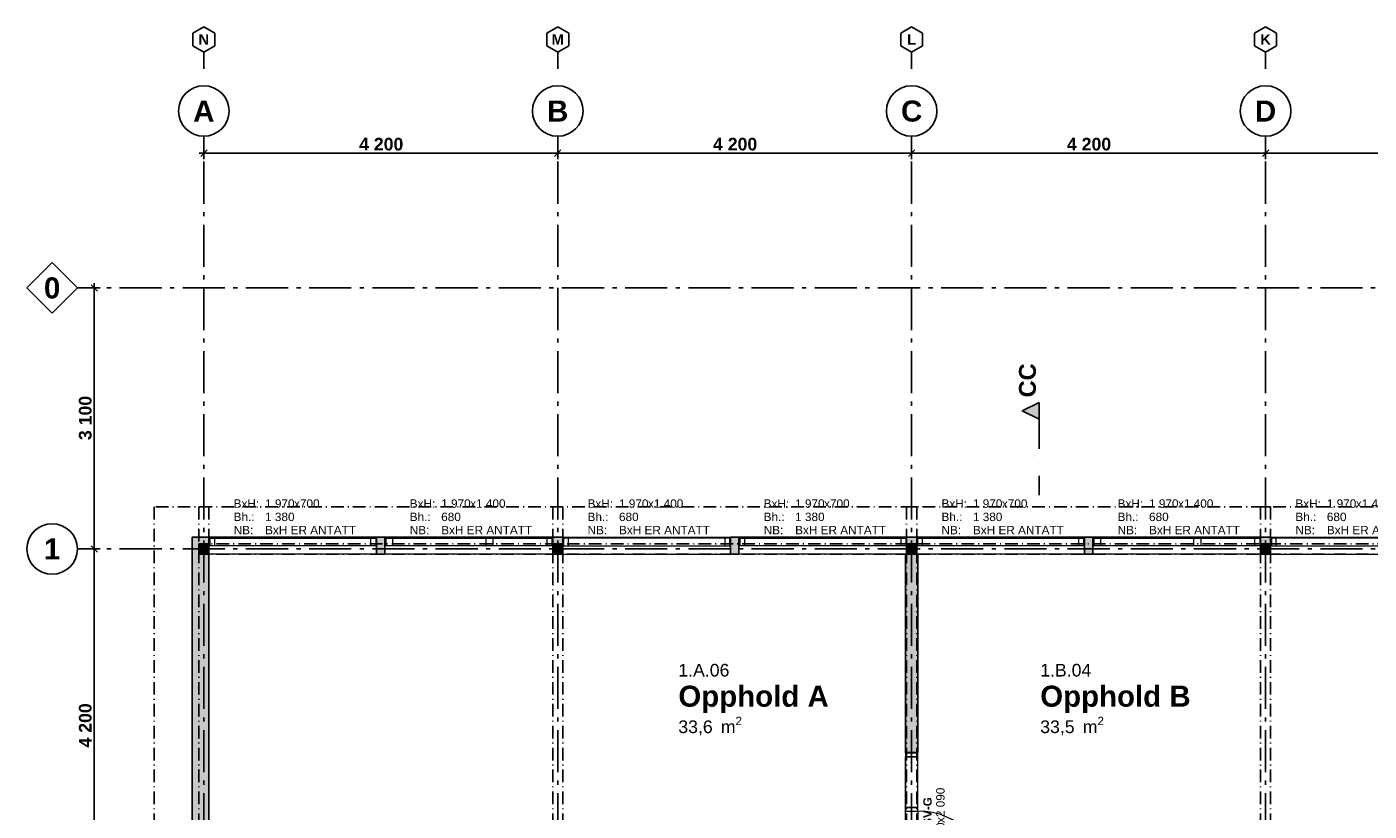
# Model space of a CAD drawing. Header units: millimetres. Extents: x 269 to 62306, y -15633 to 20300.
# Tile 30 of 90: x 300 to 16229, y 10986 to 20300. Entities that reach past the tile are written whole.
import ezdxf
from ezdxf.enums import TextEntityAlignment as Align

# ---------------------------------------------------------------- set-up
doc = ezdxf.new("R2010")
doc.units = ezdxf.units.MM
doc.header["$LTSCALE"] = 0.5
doc.header["$MEASUREMENT"] = 0
for name, pattern in [('Akselinje', [1500, 1000, -200, 100, -200]), ('Over snittplan', [520, 300, -100, 20, -100]), ('PLINE', [0]), ('Prikk & stiplet', [1340.555525, 705.555534, -352.777767, 0, -282.222223])]:
    doc.linetypes.add(name, pattern=pattern)
for name, color, linetype in [('222- Søyler', 7, 'Continuous'), ('222- Søyler  (Skravur)', 7, 'Continuous'), ('223- Bjelker', 7, 'Continuous'), ('232- Ikke-bærende yttervegger', 7, 'Continuous'), ('232- Ikke-bærende yttervegger (Skravur)', 7, 'Continuous'), ('242- Ikke-bærende innervegger (Skravur)(Nye konstruksjoner)', 7, 'Continuous'), ('242- Ikke-bærende innervegger(Nye konstruksjoner)', 7, 'Continuous'), ('244- Vinduer_ dører_ foldevegger(Nye konstruksjoner)', 7, 'Continuous'), ('265- Gesimser_ takrenner og nedløp', 7, 'Continuous'), ('82-- Modullinjer', 7, 'Continuous'), ('82-- Modullinjer(Nye konstruksjoner)', 7, 'Continuous'), ('842-M___1_100 Målsetting bygning', 7, 'Continuous'), ('842-M___1_100 Målsetting bygning(Nye konstruksjoner)', 7, 'Continuous'), ('852- Snittmarkør', 7, 'Continuous'), ('852- Teknisk_symbolsk informasjon_ bygning(Nye konstruksjoner)', 7, 'Continuous'), ('862- M___Nettoareal(Nye konstruksjoner)', 7, 'Continuous'), ('862- M___Nettoareal(Tekst)(Nye konstruksjoner)', 7, 'Continuous')]:
    doc.layers.add(name, color=color, linetype=linetype)
doc.layers.add('234- Vinduer_ dører_ porter(Nye konstruksjoner)', color=7, linetype='Continuous', lineweight=0)
doc.styles.add('GENERATED_STYLE_1', font='Arial.ttf')
doc.styles.add('GENERATED_STYLE_2', font='Arial Bold.ttf')
doc.dimstyles.new('GENERATED_STYLE__1', dxfattribs={"dimtxt": 150, "dimasz": 71.25, "dimexe": 0.18, "dimexo": 2000, "dimgap": 0, "dimtad": 1, "dimtih": 1, "dimtoh": 1, "dimdec": 0, "dimzin": 0, "dimdsep": 46, "dimtxsty": 'GENERATED_STYLE_2', "dimblk": 'ARROWHEAD_6', "dimblk1": 'ARROWHEAD_6', "dimblk2": 'ARROWHEAD_6', "dimcen": 0.09, "dimse1": 1, "dimse2": 1, "dimclrd": 256, "dimclre": 256, "dimclrt": 256, "dimadec": 1, "dimazin": 0, "dimtfac": 1, "dimtdec": 4, "dimtmove": 0, "dimatfit": 3, "dimfxl": 1, "dimtolj": 1, "dimtzin": 0, "dimarcsym": 0})
doc.dimstyles.new('GENERATED_STYLE__2', dxfattribs={"dimtxt": 150, "dimasz": 71.25, "dimexe": 0.18, "dimexo": 0.0625, "dimgap": 0, "dimtad": 1, "dimdec": 0, "dimzin": 0, "dimdsep": 46, "dimtxsty": 'GENERATED_STYLE_2', "dimblk": 'ARROWHEAD_6', "dimblk1": 'ARROWHEAD_6', "dimblk2": 'ARROWHEAD_6', "dimcen": 0.09, "dimse1": 1, "dimse2": 1, "dimclrd": 256, "dimclre": 256, "dimclrt": 256, "dimadec": 1, "dimazin": 0, "dimtfac": 1, "dimtdec": 4, "dimtmove": 0, "dimatfit": 3, "dimfxl": 1, "dimtolj": 1, "dimtzin": 0, "dimarcsym": 0})

# ---------------------------------------------------------------- blocks, each defined once
blk = doc.blocks.new('Opphold B_1.B.04_69', base_point=(13202, 12337))
at = {"layer": '862- M___Nettoareal(Tekst)(Nye konstruksjoner)', "insert": (12326, 12107), "char_height": 150, "attachment_point": 1, "style": 'GENERATED_STYLE_1'}
blk.add_mtext('\\A1;{\\pql;\\pt0,100;\\fArial|b0|i0|c0|p0;\\W1.000000;33,5\\fArial|b0|i0|c0|p0;\\W1.000000;\\A1{\\H.66x;\\S^  ;}\\fArial|b0|i0|c0|p0;\\W1.000000; m\\fArial|b0|i0|c0|p0;\\W1.000000;\\A1{\\H.66x;\\S2^  ;}}', dxfattribs=at)
at = {"layer": '862- M___Nettoareal(Tekst)(Nye konstruksjoner)'}
for tag, height, style, p in [('ROOM_NUMBER', 150, 'GENERATED_STYLE_1', (12326, 12735)), ('ROOM_NAME', 250, 'GENERATED_STYLE_2', (12326, 12477))]:
    blk.add_attdef(tag, text='', height=height, dxfattribs=dict(at, style=style)).set_placement(p, align=Align.TOP_LEFT)
blk = doc.blocks.new('Opphold A_1.A.06_70', base_point=(8901, 12337))
at = {"layer": '862- M___Nettoareal(Tekst)(Nye konstruksjoner)', "insert": (8031, 12107), "char_height": 150, "attachment_point": 1, "style": 'GENERATED_STYLE_1'}
blk.add_mtext('\\A1;{\\pql;\\pt0,100;\\fArial|b0|i0|c0|p0;\\W1.000000;33,6\\fArial|b0|i0|c0|p0;\\W1.000000;\\A1{\\H.66x;\\S^  ;}\\fArial|b0|i0|c0|p0;\\W1.000000; m\\fArial|b0|i0|c0|p0;\\W1.000000;\\A1{\\H.66x;\\S2^  ;}}', dxfattribs=at)
at = {"layer": '862- M___Nettoareal(Tekst)(Nye konstruksjoner)'}
for tag, height, style, p in [('ROOM_NUMBER', 150, 'GENERATED_STYLE_1', (8031, 12735)), ('ROOM_NAME', 250, 'GENERATED_STYLE_2', (8031, 12477))]:
    blk.add_attdef(tag, text='', height=height, dxfattribs=dict(at, style=style)).set_placement(p, align=Align.TOP_LEFT)
blk = doc.blocks.new('Vindu')
at = {"layer": '234- Vinduer_ dører_ porter(Nye konstruksjoner)', "linetype": 'PLINE'}
for p, q in [((-995, 98), (995, 98)), ((-995, 0), (-985, 0)), ((-985, 0), (-929, 0)), ((-985, -92), (-985, 0)), ((-929, 0), (-929, -92)), ((-929, 0), (929, 0)), ((929, -92), (929, 0)), ((929, 0), (985, 0)), ((985, 0), (995, 0)), ((985, -92), (985, 0)), ((-985, -92), (-995, -92)), ((-995, -102), (995, -102)), ((-929, -92), (-985, -92)), ((929, -92), (-929, -92)), ((985, -92), (929, -92)), ((995, -92), (985, -92))]:
    blk.add_line(p, q, dxfattribs=at)
at = {"layer": '244- Vinduer_ dører_ foldevegger(Nye konstruksjoner)', "linetype": 'PLINE'}
for p, q in [((-995, 0), (-995, 98)), ((-995, -92), (-995, 0)), ((-995, -92), (-995, 0)), ((995, 0), (995, 98)), ((995, -92), (995, 0)), ((995, -92), (995, 0)), ((-995, -102), (-995, -92)), ((995, -102), (995, -92))]:
    blk.add_line(p, q, dxfattribs=at)
blk = doc.blocks.new('Vindustempel_10')
at = {"layer": '852- Teknisk_symbolsk informasjon_ bygning(Nye konstruksjoner)', "char_height": 100, "attachment_point": 1, "style": 'GENERATED_STYLE_1'}
for s, insert in [('\\A1;{\\pql;\\pt0,100;\\fArial|b0|i0|c0|p0;\\W1.000000;1\xa0970\\fArial|b0|i0|c0|p0;\\W1.000000;\\A1{\\H.66x;\\S^  ;}\\fArial|b0|i0|c0|p0;\\W1.000000;\\fArial|b0|i0|c0|p0;\\W1.000000;\\A1{\\H.66x;\\S^  ;}}', (-328, 449)), ('\\A1;{\\pql;\\pt0,100;\\fArial|b0|i0|c0|p0;\\W1.000000;x700\\fArial|b0|i0|c0|p0;\\W1.000000;\\A1{\\H.66x;\\S^  ;}\\fArial|b0|i0|c0|p0;\\W1.000000;\\fArial|b0|i0|c0|p0;\\W1.000000;\\A1{\\H.66x;\\S^  ;}}', (16, 449)), ('\\A1;{\\pql;\\pt0,100;\\fArial|b0|i0|c0|p0;\\W1.000000;1\xa0380\\fArial|b0|i0|c0|p0;\\W1.000000;\\A1{\\H.66x;\\S^  ;}\\fArial|b0|i0|c0|p0;\\W1.000000;\\fArial|b0|i0|c0|p0;\\W1.000000;\\A1{\\H.66x;\\S^  ;}}', (-328, 291))]:
    blk.add_mtext(s, dxfattribs=dict(at, insert=insert))
at = {"layer": '852- Teknisk_symbolsk informasjon_ bygning(Nye konstruksjoner)', "style": 'GENERATED_STYLE_1'}
for tag, p in [('strUnitPrefix', (-701, 449)), ('strSillPrefix', (-701, 291)), ('strLocationPrefix', (-701, 134)), ('strLocationValue', (-328, 134))]:
    blk.add_attdef(tag, text='', height=100, dxfattribs=at).set_placement(p, align=Align.TOP_LEFT)
blk = doc.blocks.new('Vindu to-fags')
at = {"layer": '234- Vinduer_ dører_ porter(Nye konstruksjoner)', "linetype": 'PLINE'}
for p, q in [((-995, 98), (995, 98)), ((-995, 0), (-985, 0)), ((-985, 0), (-929, 0)), ((-985, -92), (-985, 0)), ((-929, 0), (-929, -92)), ((-929, 0), (-285, 0)), ((-285, -92), (-285, 0)), ((-285, 0), (-257, 0)), ((-257, 0), (-204, 0)), ((-204, 0), (-204, -92)), ((-204, 0), (904, 0)), ((904, -92), (904, 0)), ((904, 0), (985, 0)), ((985, 0), (995, 0)), ((985, -92), (985, 0)), ((-985, -92), (-995, -92)), ((-995, -102), (995, -102)), ((-929, -92), (-985, -92)), ((-285, -92), (-929, -92)), ((-257, -92), (-285, -92)), ((-204, -92), (-257, -92)), ((904, -92), (-204, -92)), ((985, -92), (904, -92)), ((995, -92), (985, -92))]:
    blk.add_line(p, q, dxfattribs=at)
at = {"layer": '244- Vinduer_ dører_ foldevegger(Nye konstruksjoner)', "linetype": 'PLINE'}
for p, q in [((-995, 0), (-995, 98)), ((-995, -92), (-995, 0)), ((-995, -92), (-995, 0)), ((995, 0), (995, 98)), ((995, -92), (995, 0)), ((995, -92), (995, 0)), ((-995, -102), (-995, -92)), ((995, -102), (995, -92))]:
    blk.add_line(p, q, dxfattribs=at)
blk = doc.blocks.new('Vindustempel_11')
at = {"layer": '852- Teknisk_symbolsk informasjon_ bygning(Nye konstruksjoner)', "char_height": 100, "attachment_point": 1, "style": 'GENERATED_STYLE_1'}
for s, insert in [('\\A1;{\\pql;\\pt0,100;\\fArial|b0|i0|c0|p0;\\W1.000000;1\xa0970\\fArial|b0|i0|c0|p0;\\W1.000000;\\A1{\\H.66x;\\S^  ;}\\fArial|b0|i0|c0|p0;\\W1.000000;\\fArial|b0|i0|c0|p0;\\W1.000000;\\A1{\\H.66x;\\S^  ;}}', (-328, 449)), ('\\A1;{\\pql;\\pt0,100;\\fArial|b0|i0|c0|p0;\\W1.000000;x1\xa0400\\fArial|b0|i0|c0|p0;\\W1.000000;\\A1{\\H.66x;\\S^  ;}\\fArial|b0|i0|c0|p0;\\W1.000000;\\fArial|b0|i0|c0|p0;\\W1.000000;\\A1{\\H.66x;\\S^  ;}}', (16, 449)), ('\\A1;{\\pql;\\pt0,100;\\fArial|b0|i0|c0|p0;\\W1.000000;680\\fArial|b0|i0|c0|p0;\\W1.000000;\\A1{\\H.66x;\\S^  ;}\\fArial|b0|i0|c0|p0;\\W1.000000;\\fArial|b0|i0|c0|p0;\\W1.000000;\\A1{\\H.66x;\\S^  ;}}', (-328, 291))]:
    blk.add_mtext(s, dxfattribs=dict(at, insert=insert))
at = {"layer": '852- Teknisk_symbolsk informasjon_ bygning(Nye konstruksjoner)', "style": 'GENERATED_STYLE_1'}
for tag, p in [('strUnitPrefix', (-701, 449)), ('strSillPrefix', (-701, 291)), ('strLocationPrefix', (-701, 134)), ('strLocationValue', (-328, 134))]:
    blk.add_attdef(tag, text='', height=100, dxfattribs=at).set_placement(p, align=Align.TOP_LEFT)
blk = doc.blocks.new('Dør med sidefelt på side 2_6')
at = {"layer": '234- Vinduer_ dører_ porter(Nye konstruksjoner)', "linetype": 'PLINE'}
for p, q in [((752, 0), (752, 860)), ((-795, 0), (-805, 0)), ((-805, 0), (-805, -150)), ((-752, 0), (-795, 0)), ((-795, 0), (-795, -150)), ((-752, -150), (-752, 0)), ((-108, 0), (-151, 0)), ((-151, 0), (-151, -150)), ((-108, 0), (752, 0)), ((-108, -150), (-108, 0)), ((795, 0), (752, 0)), ((752, 0), (752, -150)), ((795, 0), (805, 0)), ((795, -150), (795, 0)), ((805, 0), (805, -150)), ((-795, -150), (-805, -150)), ((-795, -150), (-752, -150)), ((752, -150), (-752, -150)), ((-151, -150), (-108, -150)), ((752, -150), (795, -150)), ((795, -150), (805, -150))]:
    blk.add_line(p, q, dxfattribs=at)
at = {"layer": '234- Vinduer_ dører_ porter(Nye konstruksjoner)', "linetype": 'PLINE', "flags": 128}
blk.add_lwpolyline([(-752, -150), (-151, -150), (-151, 0), (-752, 0)], close=True, dxfattribs=at)
at = {"layer": '234- Vinduer_ dører_ porter(Nye konstruksjoner)', "linetype": 'PLINE'}
blk.add_arc((752, 0), 860, 90, 180, dxfattribs=at)
at = {"layer": '244- Vinduer_ dører_ foldevegger(Nye konstruksjoner)', "linetype": 'PLINE'}
for p, q in [((-805, 0), (-805, -150)), ((-805, 0), (-805, -150)), ((805, 0), (805, -150)), ((805, 0), (805, -150))]:
    blk.add_line(p, q, dxfattribs=at)
blk = doc.blocks.new('Dørstempel_15')
at = {"layer": '852- Teknisk_symbolsk informasjon_ bygning(Nye konstruksjoner)', "char_height": 100, "attachment_point": 1, "style": 'GENERATED_STYLE_1'}
for s, insert in [('\\A1;{\\pql;\\pt0,100;\\fArial|b0|i0|c0|p0;\\W1.000000;1\xa0590\\fArial|b0|i0|c0|p0;\\W1.000000;\\A1{\\H.66x;\\S^  ;}\\fArial|b0|i0|c0|p0;\\W1.000000;\\fArial|b0|i0|c0|p0;\\W1.000000;\\A1{\\H.66x;\\S^  ;}}', (-377, -366)), ('\\A1;{\\pql;\\pt0,100;\\fArial|b0|i0|c0|p0;\\W1.000000;x2\xa0090\\fArial|b0|i0|c0|p0;\\W1.000000;\\A1{\\H.66x;\\S^  ;}\\fArial|b0|i0|c0|p0;\\W1.000000;\\fArial|b0|i0|c0|p0;\\W1.000000;\\A1{\\H.66x;\\S^  ;}}', (-34, -366))]:
    blk.add_mtext(s, dxfattribs=dict(at, insert=insert))
at = {"layer": '852- Teknisk_symbolsk informasjon_ bygning(Nye konstruksjoner)', "style": 'GENERATED_STYLE_2'}
blk.add_attdef('AC_WIDO_ID', text='', height=100, dxfattribs=at).set_placement((0, -310), align=Align.BOTTOM_CENTER)
blk = doc.blocks.new('Standard grid marker')
at = {"layer": '82-- Modullinjer', "linetype": 'Akselinje'}
for p, q in [((200, 0), (0, 0)), ((200, 0), (18800, 0)), ((18800, 0), (19000, 0))]:
    blk.add_line(p, q, dxfattribs=at)
at = {"layer": '82-- Modullinjer', "linetype": 'PLINE'}
blk.add_circle((19300, 0), 300, dxfattribs=at)
at = {"layer": '82-- Modullinjer', "linetype": 'Akselinje'}
blk.add_point((18800, 0), dxfattribs=at)
blk.add_point((18800, 0), dxfattribs=at)
at = {"layer": '82-- Modullinjer', "style": 'GENERATED_STYLE_2'}
blk.add_attdef('AC_MarkerText_1', text='', height=250, rotation=270, dxfattribs=at).set_placement((19482, -57), align=Align.TOP_CENTER)
blk = doc.blocks.new('Standard grid marker_4')
at = {"layer": '82-- Modullinjer', "linetype": 'Akselinje'}
for p, q in [((200, 0), (53500, 0)), ((53500, 0), (53700, 0))]:
    blk.add_line(p, q, dxfattribs=at)
at = {"layer": '82-- Modullinjer', "linetype": 'PLINE'}
blk.add_circle((54000, 0), 300, dxfattribs=at)
at = {"layer": '82-- Modullinjer', "linetype": 'Akselinje'}
blk.add_point((53500, 0), dxfattribs=at)
blk.add_point((53500, 0), dxfattribs=at)
at = {"layer": '82-- Modullinjer', "style": 'GENERATED_STYLE_2'}
blk.add_attdef('AC_MarkerText_1', text='', height=250, rotation=180, dxfattribs=at).set_placement((54000, -239), align=Align.TOP_CENTER)
blk = doc.blocks.new('Standard grid marker_5')
at = {"layer": '82-- Modullinjer(Nye konstruksjoner)', "linetype": 'PLINE'}
for p, q in [((54000, 300), (53700, 0)), ((54300, 0), (54000, 300)), ((53700, 0), (54000, -300)), ((54000, -300), (54300, 0))]:
    blk.add_line(p, q, dxfattribs=at)
at = {"layer": '82-- Modullinjer(Nye konstruksjoner)', "linetype": 'Akselinje'}
for p, q in [((200, 0), (53500, 0)), ((53500, 0), (53700, 0))]:
    blk.add_line(p, q, dxfattribs=at)
blk.add_point((53500, 0), dxfattribs=at)
blk.add_point((53500, 0), dxfattribs=at)
at = {"layer": '82-- Modullinjer(Nye konstruksjoner)', "style": 'GENERATED_STYLE_2'}
blk.add_attdef('AC_MarkerText_1', text='', height=250, rotation=180, dxfattribs=at).set_placement((54000, -239), align=Align.TOP_CENTER)
blk = doc.blocks.new('Standard grid marker_9')
at = {"layer": '82-- Modullinjer', "linetype": 'Akselinje'}
for p, q in [((0, 0), (200, 0)), ((0, 0), (0, 0)), ((200, 0), (200, 0))]:
    blk.add_line(p, q, dxfattribs=at)
at = {"layer": '82-- Modullinjer', "linetype": 'PLINE'}
for p, q in [((275, 130), (200, 0)), ((425, 130), (275, 130)), ((500, 0), (425, 130)), ((200, 0), (275, -130)), ((275, -130), (425, -130)), ((425, -130), (500, 0))]:
    blk.add_line(p, q, dxfattribs=at)
at = {"layer": '82-- Modullinjer', "linetype": 'Akselinje'}
blk.add_point((200, 0), dxfattribs=at)
blk.add_point((200, 0), dxfattribs=at)
at = {"layer": '82-- Modullinjer', "style": 'GENERATED_STYLE_2'}
blk.add_attdef('AC_MarkerText_1', text='', height=125, rotation=270, dxfattribs=at).set_placement((441, -29), align=Align.TOP_CENTER)
blk = doc.blocks.new('*D493')
at = {"layer": '842-M___1_100 Målsetting bygning', "linetype": 'PLINE'}
for p, q in [((2344, 18800), (2400, 18800)), ((2438, 18838), (2363, 18762)), ((2400, 18730), (2400, 18870)), ((2400, 18800), (6600, 18800)), ((6638, 18838), (6563, 18762)), ((6600, 18730), (6600, 18870))]:
    blk.add_line(p, q, dxfattribs=at)
at = {"layer": '842-M___1_100 Målsetting bygning', "insert": (4243, 18830), "char_height": 150, "attachment_point": 7, "style": 'GENERATED_STYLE_2'}
blk.add_mtext('\\A1;{\\pql;\\fArial|b1|i0|c0|p0;\\W1.000000;4\xa0200}', dxfattribs=at)
blk = doc.blocks.new('ARROWHEAD_6')
at = {"linetype": 'Continuous'}
for p, q in [((0, 0), (-1, 0)), ((-0.5, -0.5), (0.5, 0.5))]:
    blk.add_line(p, q, dxfattribs=at)
blk = doc.blocks.new('*D495')
at = {"layer": '842-M___1_100 Målsetting bygning', "linetype": 'PLINE'}
for p, q in [((6638, 18838), (6563, 18762)), ((6600, 18730), (6600, 18870)), ((6600, 18800), (10800, 18800)), ((10838, 18838), (10762, 18762)), ((10800, 18730), (10800, 18870))]:
    blk.add_line(p, q, dxfattribs=at)
at = {"layer": '842-M___1_100 Målsetting bygning', "insert": (8443, 18830), "char_height": 150, "attachment_point": 7, "style": 'GENERATED_STYLE_2'}
blk.add_mtext('\\A1;{\\pql;\\fArial|b1|i0|c0|p0;\\W1.000000;4\xa0200}', dxfattribs=at)
blk = doc.blocks.new('*D496')
at = {"layer": '842-M___1_100 Målsetting bygning', "linetype": 'PLINE'}
for p, q in [((10838, 18838), (10762, 18762)), ((10800, 18730), (10800, 18870)), ((10800, 18800), (15000, 18800)), ((15038, 18838), (14962, 18762)), ((15000, 18730), (15000, 18870))]:
    blk.add_line(p, q, dxfattribs=at)
at = {"layer": '842-M___1_100 Målsetting bygning', "insert": (12643, 18830), "char_height": 150, "attachment_point": 7, "style": 'GENERATED_STYLE_2'}
blk.add_mtext('\\A1;{\\pql;\\fArial|b1|i0|c0|p0;\\W1.000000;4\xa0200}', dxfattribs=at)
blk = doc.blocks.new('*D497')
at = {"layer": '842-M___1_100 Målsetting bygning', "linetype": 'PLINE'}
for p, q in [((15038, 18838), (14962, 18762)), ((15000, 18730), (15000, 18870)), ((15000, 18800), (19200, 18800)), ((19238, 18838), (19162, 18762)), ((19200, 18730), (19200, 18870))]:
    blk.add_line(p, q, dxfattribs=at)
at = {"layer": '842-M___1_100 Målsetting bygning', "insert": (16843, 18830), "char_height": 150, "attachment_point": 7, "style": 'GENERATED_STYLE_2'}
blk.add_mtext('\\A1;{\\pql;\\fArial|b1|i0|c0|p0;\\W1.000000;4\xa0200}', dxfattribs=at)
blk = doc.blocks.new('*D509')
at = {"layer": '842-M___1_100 Målsetting bygning', "linetype": 'PLINE'}
for p, q in [((1170, 14100), (1030, 14100)), ((1137, 14062), (1062, 14138)), ((1100, 14100), (1100, 14156)), ((1100, 9900), (1100, 14100)), ((1170, 9900), (1030, 9900)), ((1062, 9937), (1137, 9862))]:
    blk.add_line(p, q, dxfattribs=at)
at = {"layer": '842-M___1_100 Målsetting bygning', "insert": (1070, 11743), "char_height": 150, "attachment_point": 7, "rotation": 90, "style": 'GENERATED_STYLE_2'}
blk.add_mtext('\\A1;{\\pql;\\fArial|b1|i0|c0|p0;\\W1.000000;4\xa0200}', dxfattribs=at)
blk = doc.blocks.new('*D514')
at = {"layer": '842-M___1_100 Målsetting bygning(Nye konstruksjoner)', "linetype": 'PLINE'}
for p, q in [((1137, 17162), (1062, 17238)), ((1100, 17200), (1100, 17256)), ((1170, 17200), (1030, 17200)), ((1100, 14100), (1100, 17200)), ((1170, 14100), (1030, 14100)), ((1062, 14138), (1137, 14062)), ((1100, 14044), (1100, 14100))]:
    blk.add_line(p, q, dxfattribs=at)
at = {"layer": '842-M___1_100 Målsetting bygning(Nye konstruksjoner)', "insert": (1070, 15393), "char_height": 150, "attachment_point": 7, "rotation": 90, "style": 'GENERATED_STYLE_2'}
blk.add_mtext('\\A1;{\\pql;\\fArial|b1|i0|c0|p0;\\W1.000000;3\xa0100}', dxfattribs=at)

msp = doc.modelspace()

# ---------------------------------------------------------------- hatches: boundary and pattern name
at = {"layer": '222- Søyler  (Skravur)', "linetype": 'Continuous'}
for points in [[(2340, 14040), (2460, 14040), (2460, 14160), (2340, 14160)], [(6540, 14040), (6660, 14040), (6660, 14160), (6540, 14160)], [(10740, 14040), (10860, 14040), (10860, 14160), (10740, 14160)], [(14940, 14040), (15060, 14040), (15060, 14160), (14940, 14160)]]:
    msp.add_hatch(color=256, dxfattribs=at).paths.add_polyline_path(points)
at = {"layer": '232- Ikke-bærende yttervegger (Skravur)', "linetype": 'Continuous'}
for points in [[(2260, 14040), (2460, 14040), (2260, 14240)], [(2260, 14240), (2460, 14040), (2460, 14240)], [(4550, 14240), (4450, 14240), (4450, 14040), (4550, 14040)], [(6540, 14040), (6660, 14040), (6660, 14240), (6540, 14240)], [(8750, 14240), (8650, 14240), (8650, 14040), (8750, 14040)], [(10740, 14040), (10860, 14040), (10860, 14240), (10740, 14240)], [(12950, 14240), (12850, 14240), (12850, 14040), (12950, 14040)], [(14940, 14040), (15060, 14040), (15060, 14240), (14940, 14240)], [(2260, 5640), (2460, 5640), (2460, 14040), (2260, 14040)]]:
    msp.add_hatch(color=256, dxfattribs=at).paths.add_polyline_path(points)
at = {"layer": '242- Ikke-bærende innervegger (Skravur)(Nye konstruksjoner)', "linetype": 'Continuous'}
msp.add_hatch(color=256, dxfattribs=at).paths.add_polyline_path([(10875, 14040), (10725, 14040), (10725, 11685), (10875, 11685)])
at = {"layer": '852- Snittmarkør', "linetype": 'Continuous'}
msp.add_hatch(color=256, dxfattribs=at).paths.add_polyline_path([(12313.2, 15840), (12113.2, 15740), (12313.2, 15640)])

# ---------------------------------------------------------------- linework, layer by layer
at = {"layer": '222- Søyler', "linetype": 'PLINE', "flags": 128}
for points in [[(2340, 14040), (2460, 14040), (2460, 14160), (2340, 14160)], [(6540, 14040), (6660, 14040), (6660, 14160), (6540, 14160)], [(10740, 14040), (10860, 14040), (10860, 14160), (10740, 14160)], [(14940, 14040), (15060, 14040), (15060, 14160), (14940, 14160)]]:
    msp.add_lwpolyline(points, close=True, dxfattribs=at)
at = {"layer": '223- Bjelker', "linetype": 'Over snittplan'}
for p, q in [((2340, 14600), (2340, 360)), ((2340, 14600), (2460, 14600)), ((2460, 14600), (2460, 360)), ((6540, 14600), (6540, 360)), ((6540, 14600), (6660, 14600)), ((6660, 14600), (6660, 360)), ((10740, 14600), (10740, 360)), ((10740, 14600), (10860, 14600)), ((10860, 14600), (10860, 360)), ((14940, 14600), (14940, 1440)), ((14940, 14600), (15060, 14600)), ((15060, 14600), (15060, 1440)), ((27660, 14160), (2340, 14160)), ((2340, 14160), (2340, 14040)), ((27660, 14040), (2340, 14040))]:
    msp.add_line(p, q, dxfattribs=at)
at = {"layer": '232- Ikke-bærende yttervegger', "linetype": 'PLINE'}
for p, q in [((2460, 14240), (2460, 14230)), ((2460, 14230), (2460, 14138)), ((4450, 14240), (4450, 14230)), ((4450, 14230), (4450, 14138)), ((4550, 14240), (4550, 14230)), ((4550, 14230), (4550, 14138)), ((6540, 14240), (6540, 14230)), ((6540, 14230), (6540, 14138)), ((6660, 14240), (6660, 14230)), ((6660, 14230), (6660, 14138)), ((8650, 14240), (8650, 14230)), ((8650, 14230), (8650, 14138)), ((8750, 14240), (8750, 14230)), ((8750, 14230), (8750, 14138)), ((10740, 14240), (10740, 14230)), ((10740, 14230), (10740, 14138)), ((10860, 14240), (10860, 14230)), ((10860, 14230), (10860, 14138)), ((12850, 14240), (12850, 14230)), ((12850, 14230), (12850, 14138)), ((12950, 14240), (12950, 14230)), ((12950, 14230), (12950, 14138)), ((14940, 14240), (14940, 14230)), ((14940, 14230), (14940, 14138)), ((15060, 14240), (15060, 14230)), ((15060, 14230), (15060, 14138)), ((2460, 14138), (2460, 14040)), ((4450, 14138), (4450, 14040)), ((4550, 14138), (4550, 14040)), ((6540, 14138), (6540, 14040)), ((6660, 14138), (6660, 14040)), ((8650, 14138), (8650, 14040)), ((8750, 14138), (8750, 14040)), ((10740, 14138), (10740, 14040)), ((10860, 14138), (10860, 14040)), ((12850, 14138), (12850, 14040)), ((12950, 14138), (12950, 14040)), ((14940, 14138), (14940, 14040)), ((15060, 14138), (15060, 14040))]:
    msp.add_line(p, q, dxfattribs=at)
at = {"layer": '232- Ikke-bærende yttervegger', "linetype": 'PLINE', "flags": 128}
for points in [[(2260, 14240), (2260, 14040)], [(2460, 14240), (2260, 14240)], [(4550, 14240), (4450, 14240)], [(6660, 14240), (6540, 14240)], [(8750, 14240), (8650, 14240)], [(10860, 14240), (10740, 14240)], [(12950, 14240), (12850, 14240)], [(15060, 14240), (14940, 14240)], [(2260, 14040), (2260, 5640)], [(2460, 9975), (2460, 14040)], [(4450, 14040), (4550, 14040)], [(6540, 14040), (6660, 14040)], [(8650, 14040), (8750, 14040)], [(12850, 14040), (12950, 14040)], [(14940, 14040), (15060, 14040)]]:
    msp.add_lwpolyline(points, dxfattribs=at)
at = {"layer": '242- Ikke-bærende innervegger(Nye konstruksjoner)', "linetype": 'PLINE'}
msp.add_line((10875, 11685), (10725, 11685), dxfattribs=at)
at = {"layer": '242- Ikke-bærende innervegger(Nye konstruksjoner)', "linetype": 'PLINE', "flags": 128}
for points in [[(10725, 14040), (10725, 11685)], [(10875, 11685), (10875, 14040)]]:
    msp.add_lwpolyline(points, dxfattribs=at)
at = {"layer": '265- Gesimser_ takrenner og nedløp', "linetype": 'Over snittplan'}
for p, q in [((27460, 14600), (1810, 14600)), ((1810, 14600), (1810, 0))]:
    msp.add_line(p, q, dxfattribs=at)
at = {"layer": '852- Snittmarkør', "linetype": 'Prikk & stiplet'}
msp.add_line((12313.2, 15640), (12313.2, 14740), dxfattribs=at)
at = {"layer": '852- Snittmarkør', "linetype": 'PLINE', "flags": 128}
msp.add_lwpolyline([(12313.2, 15840), (12313.2, 15640), (12113.2, 15740)], close=True, dxfattribs=at)

# ---------------------------------------------------------------- block references
at = {"layer": '244- Vinduer_ dører_ foldevegger(Nye konstruksjoner)', "linetype": 'PLINE', "zscale": 1000}
for name, p, rotation in [('Vindu', (3455, 14138), 180), ('Vindu to-fags', (5545, 14138), 180), ('Vindu', (9745, 14138), 180), ('Vindu', (11855, 14138), 180), ('Vindu to-fags', (13945, 14138), 180), ('Dør med sidefelt på side 2_6', (10875, 10880), 270)]:
    msp.add_blockref(name, p, dxfattribs=dict(at, rotation=rotation))
at = {"layer": '244- Vinduer_ dører_ foldevegger(Nye konstruksjoner)', "linetype": 'PLINE', "xscale": -1, "zscale": 1000, "rotation": 180}
for p in [(7655, 14138), (16055, 14138)]:
    msp.add_blockref('Vindu', p, dxfattribs=at)
at = {"layer": '82-- Modullinjer', "linetype": 'PLINE'}
ref = msp.add_blockref('Standard grid marker_9', (2400, 19800), dxfattribs=dict(at, zscale=1000, rotation=90))
ref.add_attrib('AC_MarkerText_1', 'N', dxfattribs={"color": 8, "height": 125, "rotation": 360, "style": 'GENERATED_STYLE_2'}).set_placement((2400, 20212.5), align=Align.TOP_CENTER)
ref = msp.add_blockref('Standard grid marker_9', (6600, 19800), dxfattribs=dict(at, zscale=1000, rotation=90))
ref.add_attrib('AC_MarkerText_1', 'M', dxfattribs={"color": 8, "height": 125, "rotation": 360, "style": 'GENERATED_STYLE_2'}).set_placement((6600, 20212.5), align=Align.TOP_CENTER)
ref = msp.add_blockref('Standard grid marker_9', (10800, 19800), dxfattribs=dict(at, zscale=1000, rotation=90))
ref.add_attrib('AC_MarkerText_1', 'L', dxfattribs={"color": 8, "height": 125, "rotation": 360, "style": 'GENERATED_STYLE_2'}).set_placement((10800, 20212.5), align=Align.TOP_CENTER)
ref = msp.add_blockref('Standard grid marker_9', (15000, 19800), dxfattribs=dict(at, zscale=1000, rotation=90))
ref.add_attrib('AC_MarkerText_1', 'K', dxfattribs={"color": 8, "height": 125, "rotation": 360, "style": 'GENERATED_STYLE_2'}).set_placement((15000, 20212.5), align=Align.TOP_CENTER)
ref = msp.add_blockref('Standard grid marker', (2400, 0), dxfattribs=dict(at, zscale=1000, rotation=90))
ref.add_attrib('AC_MarkerText_1', 'A', dxfattribs={"color": 8, "height": 250, "rotation": 360, "style": 'GENERATED_STYLE_2'}).set_placement((2400, 19425), align=Align.TOP_CENTER)
ref = msp.add_blockref('Standard grid marker', (6600, 0), dxfattribs=dict(at, zscale=1000, rotation=90))
ref.add_attrib('AC_MarkerText_1', 'B', dxfattribs={"color": 8, "height": 250, "rotation": 360, "style": 'GENERATED_STYLE_2'}).set_placement((6600, 19425), align=Align.TOP_CENTER)
ref = msp.add_blockref('Standard grid marker', (10800, 0), dxfattribs=dict(at, zscale=1000, rotation=90))
ref.add_attrib('AC_MarkerText_1', 'C', dxfattribs={"color": 8, "height": 250, "rotation": 360, "style": 'GENERATED_STYLE_2'}).set_placement((10800, 19425), align=Align.TOP_CENTER)
ref = msp.add_blockref('Standard grid marker', (15000, 0), dxfattribs=dict(at, zscale=1000, rotation=90))
ref.add_attrib('AC_MarkerText_1', 'D', dxfattribs={"color": 8, "height": 250, "rotation": 360, "style": 'GENERATED_STYLE_2'}).set_placement((15000, 19425), align=Align.TOP_CENTER)
ref = msp.add_blockref('Standard grid marker_4', (54600, 14100), dxfattribs=dict(at, zscale=1000, rotation=180))
ref.add_attrib('AC_MarkerText_1', '1', dxfattribs={"color": 8, "height": 250, "rotation": 360, "style": 'GENERATED_STYLE_2'}).set_placement((600, 14225), align=Align.TOP_CENTER)
at = {"layer": '82-- Modullinjer(Nye konstruksjoner)', "linetype": 'PLINE'}
ref = msp.add_blockref('Standard grid marker_5', (54600, 17200), dxfattribs=dict(at, zscale=1000, rotation=180))
ref.add_attrib('AC_MarkerText_1', '0', dxfattribs={"color": 8, "height": 250, "rotation": 360, "style": 'GENERATED_STYLE_2'}).set_placement((600, 17325), align=Align.TOP_CENTER)
at = {"layer": '852- Teknisk_symbolsk informasjon_ bygning(Nye konstruksjoner)'}
ref = msp.add_blockref('Vindustempel_10', (3455, 14240), dxfattribs=at)
ref.add_attrib('strLocationValue', 'BxH ER ANTATT', dxfattribs={"color": 7, "height": 100, "style": 'GENERATED_STYLE_1'}).set_placement((3127.3, 14374.3), align=Align.TOP_LEFT)
ref.add_attrib('strLocationPrefix', 'NB:', dxfattribs={"color": 7, "height": 100, "style": 'GENERATED_STYLE_1'}).set_placement((2753.9, 14374.3), align=Align.TOP_LEFT)
ref.add_attrib('strUnitPrefix', 'BxH:', dxfattribs={"color": 7, "height": 100, "style": 'GENERATED_STYLE_1'}).set_placement((2753.9, 14688.6), align=Align.TOP_LEFT)
ref.add_attrib('strSillPrefix', 'Bh.:', dxfattribs={"color": 7, "height": 100, "style": 'GENERATED_STYLE_1'}).set_placement((2753.9, 14531.4), align=Align.TOP_LEFT)
ref = msp.add_blockref('Vindustempel_11', (5545, 14240), dxfattribs=at)
ref.add_attrib('strLocationValue', 'BxH ER ANTATT', dxfattribs={"color": 7, "height": 100, "style": 'GENERATED_STYLE_1'}).set_placement((5217.3, 14374.3), align=Align.TOP_LEFT)
ref.add_attrib('strLocationPrefix', 'NB:', dxfattribs={"color": 7, "height": 100, "style": 'GENERATED_STYLE_1'}).set_placement((4843.9, 14374.3), align=Align.TOP_LEFT)
ref.add_attrib('strUnitPrefix', 'BxH:', dxfattribs={"color": 7, "height": 100, "style": 'GENERATED_STYLE_1'}).set_placement((4843.9, 14688.6), align=Align.TOP_LEFT)
ref.add_attrib('strSillPrefix', 'Bh.:', dxfattribs={"color": 7, "height": 100, "style": 'GENERATED_STYLE_1'}).set_placement((4843.9, 14531.4), align=Align.TOP_LEFT)
ref = msp.add_blockref('Vindustempel_11', (7655, 14240), dxfattribs=at)
ref.add_attrib('strLocationValue', 'BxH ER ANTATT', dxfattribs={"color": 7, "height": 100, "style": 'GENERATED_STYLE_1'}).set_placement((7327.3, 14374.3), align=Align.TOP_LEFT)
ref.add_attrib('strLocationPrefix', 'NB:', dxfattribs={"color": 7, "height": 100, "style": 'GENERATED_STYLE_1'}).set_placement((6953.9, 14374.3), align=Align.TOP_LEFT)
ref.add_attrib('strUnitPrefix', 'BxH:', dxfattribs={"color": 7, "height": 100, "style": 'GENERATED_STYLE_1'}).set_placement((6953.9, 14688.6), align=Align.TOP_LEFT)
ref.add_attrib('strSillPrefix', 'Bh.:', dxfattribs={"color": 7, "height": 100, "style": 'GENERATED_STYLE_1'}).set_placement((6953.9, 14531.4), align=Align.TOP_LEFT)
ref = msp.add_blockref('Vindustempel_10', (9745, 14240), dxfattribs=at)
ref.add_attrib('strLocationValue', 'BxH ER ANTATT', dxfattribs={"color": 7, "height": 100, "style": 'GENERATED_STYLE_1'}).set_placement((9417.3, 14374.3), align=Align.TOP_LEFT)
ref.add_attrib('strLocationPrefix', 'NB:', dxfattribs={"color": 7, "height": 100, "style": 'GENERATED_STYLE_1'}).set_placement((9043.9, 14374.3), align=Align.TOP_LEFT)
ref.add_attrib('strUnitPrefix', 'BxH:', dxfattribs={"color": 7, "height": 100, "style": 'GENERATED_STYLE_1'}).set_placement((9043.9, 14688.6), align=Align.TOP_LEFT)
ref.add_attrib('strSillPrefix', 'Bh.:', dxfattribs={"color": 7, "height": 100, "style": 'GENERATED_STYLE_1'}).set_placement((9043.9, 14531.4), align=Align.TOP_LEFT)
ref = msp.add_blockref('Vindustempel_10', (11855, 14240), dxfattribs=at)
ref.add_attrib('strLocationValue', 'BxH ER ANTATT', dxfattribs={"color": 7, "height": 100, "style": 'GENERATED_STYLE_1'}).set_placement((11527.3, 14374.3), align=Align.TOP_LEFT)
ref.add_attrib('strLocationPrefix', 'NB:', dxfattribs={"color": 7, "height": 100, "style": 'GENERATED_STYLE_1'}).set_placement((11153.9, 14374.3), align=Align.TOP_LEFT)
ref.add_attrib('strUnitPrefix', 'BxH:', dxfattribs={"color": 7, "height": 100, "style": 'GENERATED_STYLE_1'}).set_placement((11153.9, 14688.6), align=Align.TOP_LEFT)
ref.add_attrib('strSillPrefix', 'Bh.:', dxfattribs={"color": 7, "height": 100, "style": 'GENERATED_STYLE_1'}).set_placement((11153.9, 14531.4), align=Align.TOP_LEFT)
ref = msp.add_blockref('Vindustempel_11', (13945, 14240), dxfattribs=at)
ref.add_attrib('strLocationValue', 'BxH ER ANTATT', dxfattribs={"color": 7, "height": 100, "style": 'GENERATED_STYLE_1'}).set_placement((13617.3, 14374.3), align=Align.TOP_LEFT)
ref.add_attrib('strLocationPrefix', 'NB:', dxfattribs={"color": 7, "height": 100, "style": 'GENERATED_STYLE_1'}).set_placement((13243.9, 14374.3), align=Align.TOP_LEFT)
ref.add_attrib('strUnitPrefix', 'BxH:', dxfattribs={"color": 7, "height": 100, "style": 'GENERATED_STYLE_1'}).set_placement((13243.9, 14688.6), align=Align.TOP_LEFT)
ref.add_attrib('strSillPrefix', 'Bh.:', dxfattribs={"color": 7, "height": 100, "style": 'GENERATED_STYLE_1'}).set_placement((13243.9, 14531.4), align=Align.TOP_LEFT)
ref = msp.add_blockref('Vindustempel_11', (16055, 14240), dxfattribs=at)
ref.add_attrib('strLocationValue', 'BxH ER ANTATT', dxfattribs={"color": 7, "height": 100, "style": 'GENERATED_STYLE_1'}).set_placement((15727.3, 14374.3), align=Align.TOP_LEFT)
ref.add_attrib('strLocationPrefix', 'NB:', dxfattribs={"color": 7, "height": 100, "style": 'GENERATED_STYLE_1'}).set_placement((15353.9, 14374.3), align=Align.TOP_LEFT)
ref.add_attrib('strUnitPrefix', 'BxH:', dxfattribs={"color": 7, "height": 100, "style": 'GENERATED_STYLE_1'}).set_placement((15353.9, 14688.6), align=Align.TOP_LEFT)
ref.add_attrib('strSillPrefix', 'Bh.:', dxfattribs={"color": 7, "height": 100, "style": 'GENERATED_STYLE_1'}).set_placement((15353.9, 14531.4), align=Align.TOP_LEFT)
ref = msp.add_blockref('Dørstempel_15', (10725, 10880), dxfattribs=dict(at, rotation=90))
ref.add_attrib('AC_WIDO_ID', 'IDSV-G', dxfattribs={"color": 7, "height": 100, "rotation": 90, "style": 'GENERATED_STYLE_2'}).set_placement((11067.9, 10912.5), align=Align.BOTTOM_CENTER)
at = {"layer": '862- M___Nettoareal(Nye konstruksjoner)', "linetype": 'Continuous'}
ref = msp.add_blockref('Opphold A_1.A.06_70', (8901, 12337.5), dxfattribs=at)
ref.add_attrib('ROOM_NAME', 'Opphold A', dxfattribs={"layer": '862- M___Nettoareal(Tekst)(Nye konstruksjoner)', "color": 7, "height": 250, "style": 'GENERATED_STYLE_2'}).set_placement((8031.4, 12476.8), align=Align.TOP_LEFT)
ref.add_attrib('ROOM_NUMBER', '1.A.06', dxfattribs={"layer": '862- M___Nettoareal(Tekst)(Nye konstruksjoner)', "color": 7, "height": 150, "style": 'GENERATED_STYLE_1'}).set_placement((8031.4, 12735.3), align=Align.TOP_LEFT)
ref = msp.add_blockref('Opphold B_1.B.04_69', (13201.8, 12337.5), dxfattribs=at)
ref.add_attrib('ROOM_NAME', 'Opphold B', dxfattribs={"layer": '862- M___Nettoareal(Tekst)(Nye konstruksjoner)', "color": 7, "height": 250, "style": 'GENERATED_STYLE_2'}).set_placement((12325.8, 12476.8), align=Align.TOP_LEFT)
ref.add_attrib('ROOM_NUMBER', '1.B.04', dxfattribs={"layer": '862- M___Nettoareal(Tekst)(Nye konstruksjoner)', "color": 7, "height": 150, "style": 'GENERATED_STYLE_1'}).set_placement((12325.8, 12735.3), align=Align.TOP_LEFT)

# ---------------------------------------------------------------- texts
at = {"layer": '852- Snittmarkør', "insert": (12276.5, 15900), "char_height": 200, "attachment_point": 7, "rotation": 90, "style": 'GENERATED_STYLE_2'}
msp.add_mtext('\\A1;{\\pql;\\pt0;\\fArial|b1|i0|c0|p0;\\W1.000000;CC}', dxfattribs=at)

# ---------------------------------------------------------------- dimensions: what is measured, and where the dimension line sits
at = {"layer": '842-M___1_100 Målsetting bygning', "linetype": 'Continuous'}
for base, p1, p2, picture, middle in [((6600, 18800), (2400, 19300), (6600, 19300), '*D493', (4507.5, 18905)), ((10800, 18800), (6600, 19300), (10800, 17522.2), '*D495', (8707.5, 18905)), ((15000, 18800), (10800, 17522.2), (15000, 17597.7), '*D496', (12907.5, 18905)), ((19200, 18800), (15000, 17597.7), (19200, 17492), '*D497', (17107.5, 18905))]:
    dim = msp.add_linear_dim(base=base, p1=p1, p2=p2, dimstyle='GENERATED_STYLE__1', dxfattribs=at)
    dim.commit()
    dim.dimension.update_dxf_attribs({"geometry": picture, "text_midpoint": middle, "dimtype": 160})
dim = msp.add_linear_dim(base=(1100, 14100), p1=(1301.5, 9900), p2=(1100, 14100), angle=90, dimstyle='GENERATED_STYLE__2', dxfattribs=at)
dim.commit()
dim.dimension.update_dxf_attribs({"geometry": '*D509', "text_midpoint": (995, 12007.5), "dimtype": 160, "text_rotation": 90})
at = {"layer": '842-M___1_100 Målsetting bygning(Nye konstruksjoner)', "linetype": 'Continuous'}
dim = msp.add_linear_dim(base=(1100, 17200), p1=(600, 14100), p2=(600, 17200), angle=90, dimstyle='GENERATED_STYLE__2', dxfattribs=at)
dim.commit()
dim.dimension.update_dxf_attribs({"geometry": '*D514', "text_midpoint": (995, 15657.5), "dimtype": 160, "text_rotation": 90})

doc.saveas('drawing.dxf')
